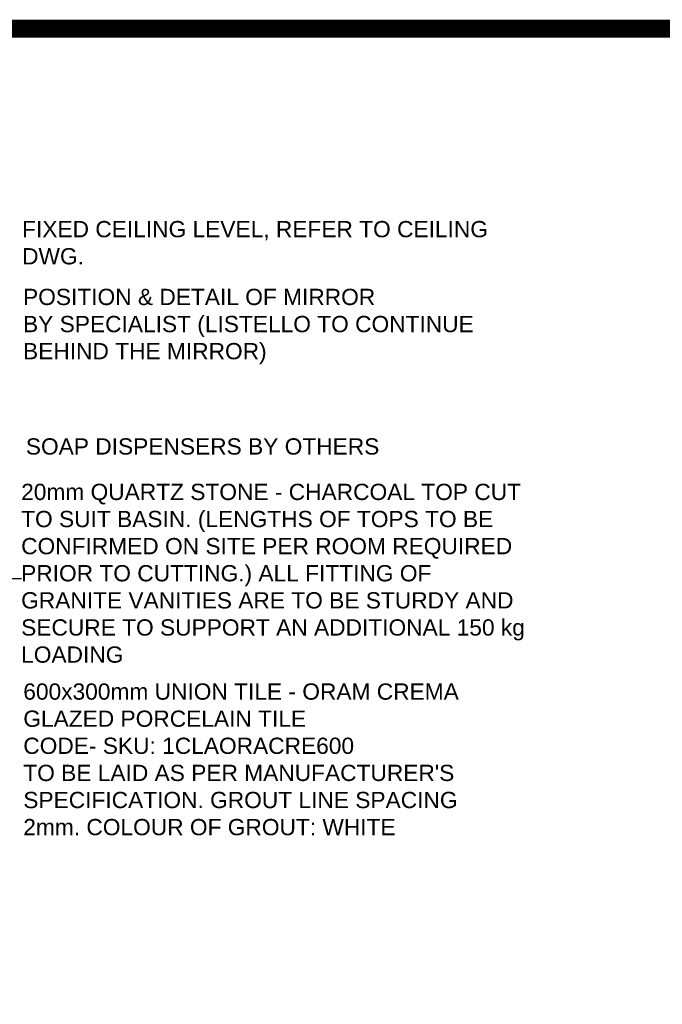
# Model space of a CAD drawing. Header units: millimetres. Extents: x -115474967 to 444143, y -74377 to 241828222.
# Tile 144 of 256: x -121515 to -117959, y 248692 to 254141. Entities that reach past the tile are written whole.
import ezdxf

# ---------------------------------------------------------------- set-up
doc = ezdxf.new("R2010")
doc.units = ezdxf.units.MM
doc.header["$MEASUREMENT"] = 0
doc.layers.add('01-1 Notes', color=7, linetype='Continuous')
doc.layers.add('DIMS-20', color=9, linetype='Continuous')
doc.layers.add('0_cons_01', color=40, linetype='Continuous', lineweight=0, plot=False)
doc.styles.add('ARIAL', font='arial.ttf')
doc.styles.add('DIMS', font='simplex.shx')
doc.dimstyles.new('DIM-20', dxfattribs={"dimscale": 4, "dimtxt": 10, "dimasz": 8, "dimexe": 10, "dimexo": 5, "dimgap": 4, "dimtad": 1, "dimdec": 0, "dimrnd": 5, "dimdsep": 46, "dimtxsty": 'DIMS', "dimblk": 'ARCHTICK', "dimcen": 25, "dimdle": 10, "dimclrd": 9, "dimclre": 9, "dimclrt": 4, "dimadec": 0, "dimazin": 0, "dimtfac": 1, "dimtdec": 0, "dimtmove": 2, "dimatfit": 2, "dimfxl": 1, "dimtolj": 1, "dimtzin": 0, "dimarcsym": 0})

# ---------------------------------------------------------------- blocks, each defined once
blk = doc.blocks.new('_ArchTick')
at = {"color": 0, "linetype": 'ByBlock', "const_width": 0.15}
blk.add_lwpolyline([(-0.5, -0.5), (0.5, 0.5)], dxfattribs=at)

msp = doc.modelspace()

# ---------------------------------------------------------------- linework, layer by layer
at = {"layer": '0_cons_01', "const_width": 100}
msp.add_lwpolyline([(-128530.80429, 254090.94116), (-106265.70573, 254090.94116), (-106265.70573, 237865.70406), (-128530.80429, 237865.70406)], close=True, dxfattribs=at)

# ---------------------------------------------------------------- texts
at = {"layer": '01-1 Notes', "char_height": 90, "attachment_point": 1, "style": 'ARIAL'}
for s, insert, width in [('FIXED CEILING LEVEL, REFER TO CEILING DWG. ', (-121501.39178, 253026.85718), 2672.8735667), ('POSITION & DETAIL OF MIRROR\\PBY SPECIALIST (LISTELLO TO CONTINUE BEHIND THE MIRROR)', (-121496.26366, 252651.64311), 2672.8735667), ('SOAP DISPENSERS BY OTHERS', (-121480.76025, 251824.21748), 2672.8735667), ('20mm QUARTZ STONE - CHARCOAL TOP CUT TO SUIT BASIN. (LENGTHS OF TOPS TO BE CONFIRMED ON SITE PER ROOM REQUIRED PRIOR TO CUTTING.) ALL FITTING OF GRANITE VANITIES ARE TO BE STURDY AND SECURE TO SUPPORT AN ADDITIONAL 150 kg LOADING', (-121506.74166, 251572.55233), 2779.9245832), ("{\\C7;600x300mm UNION TILE - ORAM CREMA GLAZED PORCELAIN TILE\\PCODE- SKU: 1CLAORACRE600 \\P\\C0;TO BE LAID AS PER MANUFACTURER'S SPECIFICATION. GROUT LINE SPACING 2mm. COLOUR OF GROUT: WHITE}", (-121494.91194, 250467.64715), 2672.8735667)]:
    msp.add_mtext(s, dxfattribs=dict(at, insert=insert, width=width))

# ---------------------------------------------------------------- leaders
at = {"layer": 'DIMS-20'}
msp.add_leader([(-122624.00822, 251047.50995), (-121505.13187, 251047.50995)], dimstyle='DIM-20', override={"dimasz": 25, "dimgap": 2}, dxfattribs=at)

doc.saveas('drawing.dxf')
